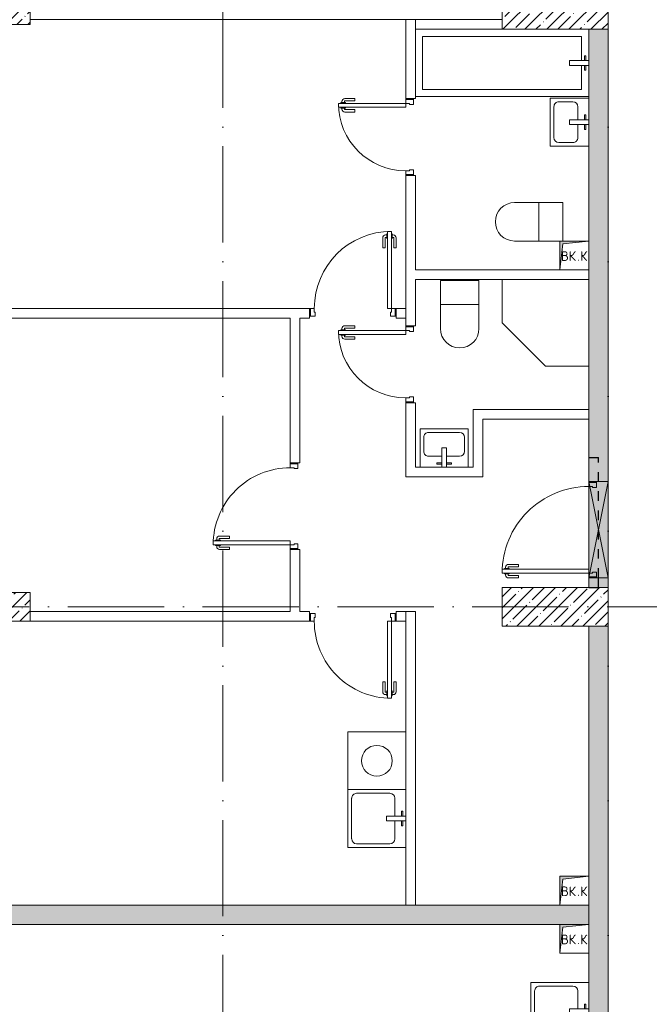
# Model space of a CAD drawing. Header units: millimetres. Extents: x -3267 to 40126, y 29201 to 102288.
# Tile 253 of 256: x 12117 to 18654, y 59889 to 70119. Entities that reach past the tile are written whole.
import ezdxf

# ---------------------------------------------------------------- set-up
doc = ezdxf.new("R2010")
doc.units = ezdxf.units.MM
doc.linetypes.add('3_ Штрих_ 1 х 1 мм', pattern=[200, 100, -100])
doc.linetypes.add('4_ Штрихпунктир_ 10 х 2 мм', pattern=[1400, 1000, -200, 0, -200])
for name, color, linetype, lineweight in [('A-____-NOTE-TEXT', 5, 'Continuous', 5), ('A-DOOR-____-MCUT', 7, 'Continuous', 18), ('A-DOOR-____-OTLN', 7, 'Continuous', 9), ('A-DOOR-FRAM-MCUT', 7, 'Continuous', 18), ('A-GLAZ-____-MCUT', 7, 'Continuous', 9), ('A-GLAZ-____-OTLN', 7, 'Continuous', 9), ('A-WALL-____-PATT', 7, 'Continuous', 9), ('I-WALL-____-MCUT', 7, 'Continuous', 9), ('I-WALL-____-OTLN', 7, 'Continuous', 9), ('M-EQPM-____-OTLN', 7, 'Continuous', 9), ('P-SANR-FIXT-OTLN', 7, 'Continuous', 9), ('S-BEAM-____-OTLN', 7, 'Continuous', 9), ('S-COLS-____-MCUT', 7, 'Continuous', 9), ('S-COLS-____-OTLN', 7, 'Continuous', 9), ('S-GRID-____-OTLN', 7, 'Continuous', 9)]:
    doc.layers.add(name, color=color, linetype=linetype, lineweight=lineweight)
doc.styles.add('GOST Common', font='GOST_Common.ttf', dxfattribs={"height": 100})
pattern_1 = [(135, (150.28, 188.64), (-282.8427, 3e-14), [5, -395]), (135, (174.9, 237.36), (-282.8427, 3e-14), [5, -395]), (135, (211.96, 236.53), (-282.8427, 3e-14), [5, -395]), (135, (114.96, 223.96), (-282.8427, 3e-14), [5, -395]), (135, (77.54, 223.96), (-282.8427, 3e-14), [5, -395]), (135, (57.44, 184.52), (-282.8427, 3e-14), [5, -395]), (135, (66.21, 142.9), (-282.8427, 3e-14), [5, -395]), (135, (107.33, 161), (-282.8427, 3e-14), [5, -395]), (135, (99.08, 130.94), (-282.8427, 3e-14), [5, -395]), (135, (22.6, 136.46), (-282.8427, 3e-14), [5, -395]), (135, (21.16, 168.08), (-282.8427, 3e-14), [5, -395]), (135, (46.13, 96.12), (-282.8427, 3e-14), [5, -395]), (135, (3.54, 74.6), (-282.8427, 3e-14), [5, -395]), (135, (40.3, 47.56), (-282.8427, 3e-14), [5, -395]), (135, (39.77, 18.47), (-282.8427, 3e-14), [5, -395]), (135, (76.94, 37.28), (-282.8427, 3e-14), [5, -395]), (135, (114.18, 62.4), (-282.8427, 3e-14), [5, -395]), (135, (139.87, 90.2), (-282.8427, 3e-14), [5, -395]), (135, (141.44, 15.82), (-282.8427, 3e-14), [5, -395]), (135, (188.69, 26.73), (-282.8427, 3e-14), [5, -395]), (135, (176.14, 51.36), (-282.8427, 3e-14), [5, -395]), (135, (177.03, 0), (-282.8427, 3e-14), [5, -395]), (135, (276.61, 8.22), (-282.8427, 3e-14), [5, -395]), (135, (271.19, 31.72), (-282.8427, 3e-14), [5, -395]), (135, (268.29, 119.65), (-282.8427, 3e-14), [5, -395]), (135, (237.92, 101.95), (-282.8427, 3e-14), [5, -395]), (135, (237.92, 158.27), (-282.8427, 3e-14), [5, -395]), (135, (260.4, 204.35), (-282.8427, 3e-14), [5, -395]), (135, (275.54, 235.4), (-282.8427, 3e-14), [5, -395]), (135, (117.62, 268.96), (-282.8427, 3e-14), [5, -395]), (135, (203.62, 273.83), (-282.8427, 3e-14), [5, -395]), (135, (47.24, 279.3), (-282.8427, 3e-14), [5, -395]), (135, (23.2, 266.16), (-282.8427, 3e-14), [5, -395]), (135, (42.78, 232.52), (-282.8427, 3e-14), [5, -395]), (135, (177.76, 90.57), (-282.8427, 3e-14), [5, -395]), (135, (181.12, 121.8), (-282.8427, 3e-14), [5, -395]), (135, (206.73, 172.06), (-282.8427, 3e-14), [5, -395]), (135, (143.14, 136.62), (-282.8427, 3e-14), [5, -395]), (135, (211.51, 131.86), (-282.8427, 3e-14), [5, -395]), (135, (81.47, 95.1), (-282.8427, 3e-14), [5, -395]), (135, (235.13, 60.46), (-282.8427, 3e-14), [5, -395]), (135, (242.24, 4.89), (-282.8427, 3e-14), [5, -395]), (45, (0, 106.07), (-282.8427, 0), []), (45, (106.07, 0), (-282.8427, 0), []), (45, (176.78, 0), (-282.8427, 0), []), (45, (0, 176.78), (-282.8427, 0), [])]

# ---------------------------------------------------------------- blocks, each defined once
blk = doc.blocks.new('АР_Дверь однопольная - 1000х2100h_900__Вход в кв_EI30-4132959-ВКК_02_К1_З_ЭОМ_кабель_')
at = {"layer": 'A-DOOR-____-MCUT', "color": 253, "lineweight": 13, "true_color": 0xaaaaaa}
for p, q in [((-450, 1000), (-450, 100)), ((-410, 1000), (-450, 1000)), ((-410, 100), (-410, 1000)), ((-450, 100), (-410, 100))]:
    blk.add_line(p, q, dxfattribs=at)
at = {"layer": 'A-DOOR-____-OTLN', "color": 253, "lineweight": 5, "true_color": 0xaaaaaa}
for p, q in [((-500, 830), (-500, 933)), ((-475, 830), (-475, 933)), ((-458, 963), (-470, 963)), ((-458, 938), (-470, 938)), ((-458, 975), (-458, 925)), ((-450, 975), (-458, 975)), ((-458, 925), (-450, 925)), ((-410, 975), (-402, 975)), ((-402, 925), (-410, 925)), ((-402, 975), (-402, 925)), ((-402, 963), (-390, 963)), ((-402, 938), (-390, 938)), ((-385, 830), (-385, 933)), ((-360, 830), (-360, 933)), ((-475, 830), (-500, 830)), ((-385, 830), (-360, 830))]:
    blk.add_line(p, q, dxfattribs=at)
for centre, radius, start, end in [((-470, 933), 30, 90, 180), ((-470, 933), 4.99, 90, 180), ((-450, 100), 900, 360, 90), ((-390, 933), 30, 360, 90), ((-390, 933), 4.99, 360, 90)]:
    blk.add_arc(centre, radius, start, end, dxfattribs=at)
at = {"layer": 'A-DOOR-FRAM-MCUT', "color": 253, "lineweight": 13, "true_color": 0xaaaaaa}
for p, q in [((-490, 100), (-500, 100)), ((-490, 20), (-500, 20)), ((-450, 100), (-490, 100)), ((-490, 100), (-490, 20)), ((-490, 20), (-440, 20)), ((-450, 60), (-450, 100)), ((-440, 60), (-450, 60)), ((-440, 20), (-440, 60)), ((450, 60), (440, 60)), ((440, 60), (440, 20)), ((440, 20), (490, 20)), ((490, 100), (450, 100)), ((450, 100), (450, 60)), ((490, 20), (490, 100)), ((490, 100), (500, 100)), ((490, 20), (500, 20))]:
    blk.add_line(p, q, dxfattribs=at)
blk = doc.blocks.new('АР_Дверь однопольная - 800х2100h_700__Глухая_Су апарт_тип_эт-1417701-ВКК_02_К1_З_ЭОМ_кабель_')
at = {"layer": 'A-DOOR-____-MCUT', "color": 253, "lineweight": 13, "true_color": 0xaaaaaa}
for p, q in [((350, 750), (310, 750)), ((310, 750), (310, 50)), ((350, 50), (350, 750)), ((310, 50), (350, 50))]:
    blk.add_line(p, q, dxfattribs=at)
at = {"layer": 'A-DOOR-____-OTLN', "color": 253, "lineweight": 5, "true_color": 0xaaaaaa}
for p, q in [((302, 725), (302, 675)), ((310, 725), (302, 725)), ((350, 725), (358, 725)), ((358, 725), (358, 675)), ((260, 580), (260, 683)), ((285, 580), (285, 683)), ((302, 713), (290, 713)), ((302, 688), (290, 688)), ((302, 675), (310, 675)), ((358, 675), (350, 675)), ((358, 713), (370, 713)), ((358, 688), (370, 688)), ((375, 580), (375, 683)), ((400, 580), (400, 683)), ((285, 580), (260, 580)), ((375, 580), (400, 580))]:
    blk.add_line(p, q, dxfattribs=at)
for centre, radius, start, end in [((350, 50), 700, 90, 180), ((290, 683), 30, 90, 180), ((290, 683), 4.99, 90, 180), ((370, 683), 30, 0, 90), ((370, 683), 4.99, 0, 90)]:
    blk.add_arc(centre, radius, start, end, dxfattribs=at)
at = {"layer": 'A-DOOR-FRAM-MCUT', "color": 253, "lineweight": 13, "true_color": 0xaaaaaa}
for p, q in [((-390, 50), (-400, 50)), ((-350, 50), (-390, 50)), ((-390, 50), (-390, -30)), ((-350, 10), (-350, 50)), ((-340, 10), (-350, 10)), ((-340, -30), (-340, 10)), ((350, 10), (340, 10)), ((340, 10), (340, -30)), ((390, 50), (350, 50)), ((350, 50), (350, 10)), ((390, -30), (390, 50)), ((390, 50), (400, 50)), ((-390, -30), (-400, -30)), ((-390, -30), (-340, -30)), ((340, -30), (390, -30)), ((390, -30), (400, -30))]:
    blk.add_line(p, q, dxfattribs=at)
blk = doc.blocks.new('АР_Дверь однопольная - 900х2100h_800__Глухая_Межкомнатные апарт_тип_эт-1418795-ВКК_02_К1_З_ЭОМ_кабель_')
at = {"layer": 'A-DOOR-____-MCUT', "color": 253, "lineweight": 13, "true_color": 0xaaaaaa}
for p, q in [((400, 850), (360, 850)), ((360, 850), (360, 50)), ((400, 50), (400, 850)), ((360, 50), (400, 50))]:
    blk.add_line(p, q, dxfattribs=at)
at = {"layer": 'A-DOOR-____-OTLN', "color": 253, "lineweight": 5, "true_color": 0xaaaaaa}
for p, q in [((352, 825), (352, 775)), ((360, 825), (352, 825)), ((400, 825), (408, 825)), ((408, 825), (408, 775)), ((310, 680), (310, 783)), ((335, 680), (335, 783)), ((352, 813), (340, 813)), ((352, 788), (340, 788)), ((352, 775), (360, 775)), ((408, 775), (400, 775)), ((408, 813), (420, 813)), ((408, 788), (420, 788)), ((425, 680), (425, 783)), ((450, 680), (450, 783)), ((335, 680), (310, 680)), ((425, 680), (450, 680))]:
    blk.add_line(p, q, dxfattribs=at)
for centre, radius, start, end in [((400, 50), 800, 90, 180), ((340, 783), 30, 90, 180), ((340, 783), 4.99, 90, 180), ((420, 783), 30, 0, 90), ((420, 783), 4.99, 0, 90)]:
    blk.add_arc(centre, radius, start, end, dxfattribs=at)
at = {"layer": 'A-DOOR-FRAM-MCUT', "color": 253, "lineweight": 13, "true_color": 0xaaaaaa}
for p, q in [((-440, 50), (-450, 50)), ((-400, 50), (-440, 50)), ((-440, 50), (-440, -30)), ((-400, 10), (-400, 50)), ((-390, 10), (-400, 10)), ((-390, -30), (-390, 10)), ((400, 10), (390, 10)), ((390, 10), (390, -30)), ((440, 50), (400, 50)), ((400, 50), (400, 10)), ((440, -30), (440, 50)), ((440, 50), (450, 50)), ((-440, -30), (-450, -30)), ((-440, -30), (-390, -30)), ((390, -30), (440, -30)), ((440, -30), (450, -30))]:
    blk.add_line(p, q, dxfattribs=at)
blk = doc.blocks.new('АР_Дверь однопольная - 900х2100h_800__Глухая_Межкомнатные апарт_тип_эт-1418783-ВКК_02_К1_З_ЭОМ_кабель_')
at = {"layer": 'A-DOOR-____-MCUT', "color": 253, "lineweight": 13, "true_color": 0xaaaaaa}
for p, q in [((-400, 850), (-400, 50)), ((-360, 850), (-400, 850)), ((-360, 50), (-360, 850)), ((-400, 50), (-360, 50))]:
    blk.add_line(p, q, dxfattribs=at)
at = {"layer": 'A-DOOR-____-OTLN', "color": 253, "lineweight": 5, "true_color": 0xaaaaaa}
for p, q in [((-408, 825), (-408, 775)), ((-400, 825), (-408, 825)), ((-360, 825), (-352, 825)), ((-352, 825), (-352, 775)), ((-450, 680), (-450, 783)), ((-425, 680), (-425, 783)), ((-408, 813), (-420, 813)), ((-408, 788), (-420, 788)), ((-408, 775), (-400, 775)), ((-352, 775), (-360, 775)), ((-352, 813), (-340, 813)), ((-352, 788), (-340, 788)), ((-335, 680), (-335, 783)), ((-310, 680), (-310, 783)), ((-425, 680), (-450, 680)), ((-335, 680), (-310, 680))]:
    blk.add_line(p, q, dxfattribs=at)
for centre, radius, start, end in [((-400, 50), 800, 360, 90), ((-420, 783), 30, 90, 180), ((-420, 783), 4.99, 90, 180), ((-340, 783), 30, 360, 90), ((-340, 783), 4.99, 360, 90)]:
    blk.add_arc(centre, radius, start, end, dxfattribs=at)
at = {"layer": 'A-DOOR-FRAM-MCUT', "color": 253, "lineweight": 13, "true_color": 0xaaaaaa}
for p, q in [((-440, 50), (-450, 50)), ((-400, 50), (-440, 50)), ((-440, 50), (-440, -30)), ((-400, 10), (-400, 50)), ((-390, 10), (-400, 10)), ((-390, -30), (-390, 10)), ((400, 10), (390, 10)), ((390, 10), (390, -30)), ((440, 50), (400, 50)), ((400, 50), (400, 10)), ((440, -30), (440, 50)), ((440, 50), (450, 50)), ((-440, -30), (-450, -30)), ((-440, -30), (-390, -30)), ((390, -30), (440, -30)), ((440, -30), (450, -30))]:
    blk.add_line(p, q, dxfattribs=at)
blk = doc.blocks.new('КР_Колонна_ЖБ_Прямоугольная - 300x2400h_B40-V8-ВКК_02_К1_З_ЭОМ_кабель_')
at = {"layer": 'S-COLS-____-OTLN', "lineweight": 5, "true_color": 0xaaaaaa}
h = blk.add_hatch(dxfattribs=at)
h.set_pattern_fill('FP_9', color=253, style=0, pattern_type=2)
h.set_pattern_definition([(315, (-64300, 9300), (114.04925, 114.04925), []), (315, (-64300, 9185.95), (114.04925, 114.04925), [201.613, -40.323, 3.353, -36.97])])
h.paths.add_polyline_path([(-150, 1200), (-150, -1200), (150, -1200), (150, 1200)])
at = {"layer": 'S-COLS-____-MCUT', "color": 253, "lineweight": 5, "true_color": 0xaaaaaa}
for p, q in [((150, 1200), (-150, 1200)), ((-150, 1200), (-150, -1200)), ((150, -1200), (150, 1200)), ((-150, -1200), (150, -1200))]:
    blk.add_line(p, q, dxfattribs=at)
blk = doc.blocks.new('КР_Колонна_ЖБ_Прямоугольная - 300x2400h_B40-V10-ВКК_02_К1_З_ЭОМ_кабель_')
at = {"layer": 'S-COLS-____-OTLN', "lineweight": 5, "true_color": 0xaaaaaa}
h = blk.add_hatch(dxfattribs=at)
h.set_pattern_fill('FP_11', color=253, style=0, pattern_type=2)
h.set_pattern_definition([(315, (-70500, 9300), (114.04925, 114.04925), []), (315, (-70500, 9185.95), (114.04925, 114.04925), [201.613, -40.323, 3.353, -36.97])])
h.paths.add_polyline_path([(-150, 1200), (-150, -1200), (150, -1200), (150, 1200), (29, 1200)])
at = {"layer": 'S-COLS-____-MCUT', "color": 253, "lineweight": 5, "true_color": 0xaaaaaa}
for p, q in [((150, 1200), (-150, 1200)), ((-150, 1200), (-150, -1200)), ((150, -1200), (150, 1200)), ((-150, -1200), (150, -1200))]:
    blk.add_line(p, q, dxfattribs=at)
blk = doc.blocks.new('КР_Колонна_ЖБ_Прямоугольная - 400x1100h_B40-V23-ВКК_02_К1_З_ЭОМ_кабель_')
at = {"layer": 'S-COLS-____-OTLN', "lineweight": 5, "true_color": 0xaaaaaa}
h = blk.add_hatch(dxfattribs=at)
h.set_pattern_fill('FP_24', color=253, style=0, pattern_type=2)
h.set_pattern_definition([(315, (-64300, 15950), (114.04925, 114.04925), []), (315, (-64300, 15835.95), (114.04925, 114.04925), [201.613, -40.323, 3.353, -36.97])])
h.paths.add_polyline_path([(-200, -550), (200, -550), (200, 550), (-200, 550)])
at = {"layer": 'S-COLS-____-MCUT', "color": 253, "lineweight": 5, "true_color": 0xaaaaaa}
for p, q in [((200, 550), (-200, 550)), ((-200, 550), (-200, -550)), ((200, -550), (200, 550)), ((-200, -550), (200, -550))]:
    blk.add_line(p, q, dxfattribs=at)
blk = doc.blocks.new('КР_Колонна_ЖБ_Прямоугольная - 400x1100h_B40-V25-ВКК_02_К1_З_ЭОМ_кабель_')
at = {"layer": 'S-COLS-____-OTLN', "lineweight": 5, "true_color": 0xaaaaaa}
h = blk.add_hatch(dxfattribs=at)
h.set_pattern_fill('FP_26', color=253, style=0, pattern_type=2)
h.set_pattern_definition([(315, (-70500, 15950), (114.04925, 114.04925), []), (315, (-70500, 15835.95), (114.04925, 114.04925), [201.613, -40.323, 3.353, -36.97])])
h.paths.add_polyline_path([(-200, 550), (-200, -550), (200, -550), (200, 550), (29, 550)])
at = {"layer": 'S-COLS-____-MCUT', "color": 253, "lineweight": 5, "true_color": 0xaaaaaa}
for p, q in [((200, 550), (-200, 550)), ((-200, 550), (-200, -550)), ((200, -50), (200, 550)), ((200, -550), (200, -350)), ((-200, -550), (200, -550))]:
    blk.add_line(p, q, dxfattribs=at)
blk = doc.blocks.new('АР_Канал вертикальный прямоугольный - ВК_К-7548682-ВКК_02_К1_З_ЭОМ_кабель_')
at = {"layer": 'M-EQPM-____-OTLN', "lineweight": 5, "true_color": 0xe2e2e2}
blk.add_hatch(color=254, dxfattribs=at).paths.add_polyline_path([(-150, -150), (-120, 120), (150, 150), (-150, 150)])
at = {"layer": 'M-EQPM-____-OTLN', "color": 253, "lineweight": 13, "true_color": 0xaaaaaa}
for p, q in [((150, 150), (-150, 150)), ((-150, 150), (-150, -150)), ((150, 150), (-150, 150)), ((-150, 150), (-150, -150)), ((-150, -150), (-120, 120)), ((-150, -150), (-120, 120)), ((-120, 120), (150, 150)), ((-120, 120), (150, 150)), ((150, -150), (150, 150)), ((-150, -150), (150, -150))]:
    blk.add_line(p, q, dxfattribs=at)
at = {"layer": 'M-EQPM-____-OTLN', "color": 253, "lineweight": 5, "true_color": 0xaaaaaa}
for p, q in [((-150, -150), (-150, 150)), ((-150, 150), (150, 150)), ((150, 150), (150, -150)), ((150, -150), (-150, -150))]:
    blk.add_line(p, q, dxfattribs=at)
blk = doc.blocks.new('A-PLU-toilet-2-2D - L600xW600xH900-V34-ВКК_02_К1_З_ЭОМ_кабель_')
at = {"layer": 'P-SANR-FIXT-OTLN', "color": 253, "lineweight": 5, "true_color": 0xaaaaaa}
for p, q in [((250, 0), (-250, 0)), ((-250, 0), (-250, -400)), ((-250, 0), (-250, -400)), ((250, 0), (-250, 0)), ((0, 0), (0, -400)), ((-250, -400), (250, -400)), ((-250, -400), (250, -400))]:
    blk.add_line(p, q, dxfattribs=at)
blk.add_arc((250, -200), 200, 270, 90, dxfattribs=at)
blk.add_arc((250, -200), 200, 270, 90, dxfattribs=at)
blk = doc.blocks.new('A-PLU-toilet-2-2D - L600xW600xH900-V35-ВКК_02_К1_З_ЭОМ_кабель_')
at = {"layer": 'P-SANR-FIXT-OTLN', "color": 253, "lineweight": 5, "true_color": 0xaaaaaa}
for p, q in [((-250, 0), (-250, -400)), ((-250, 0), (-250, -400)), ((250, 0), (-220, 0)), ((250, 0), (-220, 0)), ((0, 0), (0, -400)), ((-250, -400), (250, -400)), ((-250, -400), (250, -400))]:
    blk.add_line(p, q, dxfattribs=at)
blk.add_arc((250, -200), 200, 270, 90, dxfattribs=at)
blk.add_arc((250, -200), 200, 270, 90, dxfattribs=at)
blk = doc.blocks.new('A-PLU-Bath-2-2D - 700x1800-V44-ВКК_02_К1_З_ЭОМ_кабель_')
at = {"layer": 'P-SANR-FIXT-OTLN', "color": 253, "lineweight": 5, "true_color": 0xaaaaaa}
for p, q in [((-900, 350), (900, 350)), ((900, 350), (-900, 350)), ((825, 275), (-825, 275)), ((-825, 275), (-825, 25)), ((825, -275), (825, 275)), ((-700, 25), (-900, 25)), ((-870, 75), (-855, 75)), ((-870, 25), (-870, 75)), ((-855, 75), (-855, 25)), ((-700, -25), (-700, 25)), ((-900, -25), (-700, -25)), ((-870, -25), (-870, -75)), ((-870, -75), (-855, -75)), ((-855, -75), (-855, -25)), ((-825, -25), (-825, -275)), ((-825, -275), (825, -275)), ((900, -350), (0, -350)), ((0, -350), (900, -350))]:
    blk.add_line(p, q, dxfattribs=at)
blk = doc.blocks.new('A-PLU-Sink-2D - 600 x 600mm-V52-ВКК_02_К1_З_ЭОМ_кабель_')
at = {"layer": 'P-SANR-FIXT-OTLN', "color": 253, "lineweight": 5, "true_color": 0xaaaaaa}
for p, q in [((-284, 302), (-284, -298)), ((-284, -298), (-284, 302)), ((-59, 272), (-59, 257)), ((-9, 272), (-59, 272)), ((-59, 257), (-9, 257)), ((-9, 102), (-9, 302)), ((41, 302), (41, 102)), ((41, 272), (91, 272)), ((91, 257), (41, 257)), ((91, 272), (91, 257)), ((316, -298), (316, 302)), ((316, 302), (316, -298)), ((-246, 137), (-246, -209)), ((-9, 188), (-195, 188)), ((41, 102), (-9, 102)), ((227, 188), (41, 188)), ((278, -209), (278, 137)), ((-284, -298), (316, -298)), ((316, -298), (-284, -298)), ((-195, -260), (227, -260))]:
    blk.add_line(p, q, dxfattribs=at)
for centre, start, end in [((-195, 137), 90, 180), ((227, 137), 360, 90), ((-195, -209), 180, 270), ((227, -209), 270, 0)]:
    blk.add_arc(centre, 50.8, start, end, dxfattribs=at)
blk = doc.blocks.new('A-PLU-Sink-2D - 400 x 500mm-893882-ВКК_02_К1_З_ЭОМ_кабель_')
at = {"layer": 'P-SANR-FIXT-OTLN', "color": 253, "lineweight": 5, "true_color": 0xaaaaaa}
for p, q in [((-234, 202), (-234, -198)), ((-234, -198), (-234, 202)), ((-59, 172), (-59, 157)), ((-9, 172), (-59, 172)), ((-59, 157), (-9, 157)), ((-9, 2), (-9, 202)), ((41, 202), (41, 2)), ((41, 172), (91, 172)), ((91, 157), (41, 157)), ((91, 172), (91, 157)), ((266, -198), (266, 202)), ((266, 202), (266, -198)), ((-196, 37), (-196, -109)), ((-9, 88), (-145, 88)), ((41, 2), (-9, 2)), ((177, 88), (41, 88)), ((228, -109), (228, 37)), ((-234, -198), (266, -198)), ((266, -198), (-234, -198)), ((-145, -160), (177, -160))]:
    blk.add_line(p, q, dxfattribs=at)
for centre, start, end in [((-145, 37), 90, 180), ((177, 37), 360, 90), ((-145, -109), 180, 270), ((177, -109), 270, 0)]:
    blk.add_arc(centre, 50.8, start, end, dxfattribs=at)
blk = doc.blocks.new('A-FUR-Washing-2D - 600x600-V58-ВКК_02_К1_З_ЭОМ_кабель_')
at = {"layer": 'P-SANR-FIXT-OTLN', "color": 253, "lineweight": 5, "true_color": 0xaaaaaa}
for p, q in [((300, 0), (-300, 0)), ((-300, 0), (-300, -600)), ((-300, 0), (-300, -600)), ((300, 0), (-300, 0)), ((-300, -600), (300, -600)), ((-300, -600), (300, -600))]:
    blk.add_line(p, q, dxfattribs=at)
blk.add_circle((0, -300), 160, dxfattribs=at)
blk = doc.blocks.new('A-PLU-Shower_Corner_2D - 900x900-V62-ВКК_02_К1_З_ЭОМ_кабель_')
at = {"layer": 'P-SANR-FIXT-OTLN', "color": 253, "lineweight": 5, "true_color": 0xaaaaaa}
for p, q in [((-900, -450), (-900, 0)), ((-900, 0), (-900, -450)), ((-450, -900), (-900, -450)), ((-450, -900), (-900, -450)), ((0, -900), (-450, -900)), ((-450, -900), (0, -900))]:
    blk.add_line(p, q, dxfattribs=at)
blk = doc.blocks.new('АР_Отверстие прямоугольное - ОВВ-5097059-ВКК_02_К1_З_ЭОМ_кабель_')
at = {"layer": 'A-GLAZ-____-OTLN', "lineweight": 5, "true_color": 0xf0f0f0}
blk.add_hatch(color=7, dxfattribs=at).paths.add_polyline_path([(-375, -100), (625, -100), (625, 100), (-375, 100)])
at = {"layer": 'A-GLAZ-____-MCUT', "color": 253, "lineweight": 5, "true_color": 0xaaaaaa}
for p, q in [((-375, 100), (-375, -100)), ((625, 100), (625, -100))]:
    blk.add_line(p, q, dxfattribs=at)
at = {"layer": 'A-GLAZ-____-OTLN', "color": 253, "lineweight": 5, "true_color": 0xaaaaaa}
for p, q in [((625, 100), (-375, -100)), ((-375, 100), (625, -100))]:
    blk.add_line(p, q, dxfattribs=at)
at = {"layer": 'A-GLAZ-____-OTLN', "color": 253, "lineweight": 13, "true_color": 0xaaaaaa}
for p, q in [((625, 100), (-375, 100)), ((-375, 100), (-375, -100)), ((625, -100), (625, 100)), ((-375, -100), (625, -100))]:
    blk.add_line(p, q, dxfattribs=at)
blk = doc.blocks.new('АР_Перемычка - 200_Уx2_50x5__Оп_100_50x5_-250-5384951-ВКК_02_К1_З_ЭОМ_кабель_')
at = {"layer": 'S-BEAM-____-OTLN', "color": 9, "linetype": '3_ Штрих_ 1 х 1 мм', "lineweight": 25, "true_color": 0xc4c4c4}
for p, q in [((-600, 100), (-600, -100)), ((750, 100), (750, -100)), ((-600, 0), (-500, 0)), ((-500, 0), (500, 0)), ((500, 0), (750, 0))]:
    blk.add_line(p, q, dxfattribs=at)
blk = doc.blocks.new('Наметкина 10_РД_АР_К1_отсоединено_rvt-1-ВКК_02_К1_З_ЭОМ_кабель_')
at = {"layer": 'A-WALL-____-PATT', "lineweight": 5, "true_color": 0xaaaaaa}
h = blk.add_hatch(dxfattribs=at)
h.set_pattern_fill('FP_1', color=253, style=0, pattern_type=2)
h.set_pattern_definition(pattern_1)
h.paths.add_polyline_path([(16500, 64500), (16500, 64600), (16300, 64600), (16300, 64500)])
h.paths.add_polyline_path([(16300, 65600), (16500, 65600), (16500, 70300), (16300, 70300), (16300, 66211)])
h = blk.add_hatch(dxfattribs=at)
h.set_pattern_fill('FP_1', color=253, style=0, pattern_type=2)
h.set_pattern_definition(pattern_1)
h.paths.add_polyline_path([(16500, 58225), (16500, 64100), (16300, 64100), (16300, 58225)])
h = blk.add_hatch(dxfattribs=at)
h.set_pattern_fill('FP_1', color=253, style=0, pattern_type=2)
h.set_pattern_definition(pattern_1)
h.paths.add_polyline_path([(16030, 61000), (16300, 61000), (16300, 61200), (8300, 61200), (8300, 61000), (16000, 61000)])
at = {"layer": 'I-WALL-____-MCUT', "color": 253, "lineweight": 5, "true_color": 0xaaaaaa}
for p, q in [((10500, 70400), (15400, 70400)), ((16300, 70300), (16300, 68100)), ((16500, 65600), (16500, 70300)), ((16300, 67800), (16300, 65600)), ((16300, 65600), (16500, 65600)), ((16500, 64600), (16300, 64600)), ((16300, 64600), (16300, 64500)), ((16500, 64500), (16500, 64600)), ((16300, 64100), (16300, 61500)), ((16500, 58225), (16500, 64100)), ((16000, 61200), (8300, 61200)), ((16300, 61200), (16300, 61000)), ((16300, 61000), (16300, 61200)), ((8300, 61000), (16000, 61000)), ((16300, 60700), (16300, 58225))]:
    blk.add_line(p, q, dxfattribs=at)
at = {"layer": 'I-WALL-____-OTLN', "color": 253, "lineweight": 5, "true_color": 0xaaaaaa}
for p, q in [((14400, 69580), (14400, 70400)), ((14500, 70400), (14500, 69580)), ((14400, 69580), (14500, 69580)), ((14400, 67220), (14400, 68780)), ((14500, 68780), (14400, 68780)), ((14500, 68780), (14500, 67800)), ((14500, 67800), (16000, 67800)), ((14500, 67700), (14500, 67220)), ((16300, 67700), (14500, 67700)), ((8300, 67400), (13400, 67400)), ((13400, 67300), (13400, 67400)), ((14300, 67400), (14400, 67400)), ((14300, 67400), (14300, 67300)), ((14400, 67300), (14400, 67400)), ((13200, 67300), (8300, 67300)), ((13200, 65795), (13200, 67300)), ((13400, 67300), (13300, 67300)), ((13300, 67300), (13300, 65795)), ((14400, 67300), (14300, 67300)), ((14400, 67220), (14500, 67220)), ((14400, 65750), (14400, 66420)), ((14500, 66420), (14400, 66420)), ((14500, 66420), (14500, 65750)), ((15100, 66350), (16300, 66350)), ((15100, 66350), (15100, 66250)), ((15100, 65750), (15100, 66250)), ((15200, 66250), (15200, 65650)), ((16300, 66250), (15200, 66250)), ((13200, 65795), (13300, 65795)), ((14400, 65750), (14400, 65650)), ((14500, 65750), (15100, 65750)), ((15100, 65650), (14400, 65650)), ((15100, 65650), (15200, 65650)), ((13200, 64250), (13200, 64895)), ((13300, 64895), (13200, 64895)), ((13300, 64895), (13300, 64250)), ((10500, 64250), (13200, 64250)), ((13300, 64250), (13400, 64250)), ((13400, 64150), (13400, 64250)), ((14300, 64250), (14400, 64250)), ((14300, 64250), (14300, 64150)), ((14400, 64250), (14400, 64150)), ((14400, 61200), (14400, 64250)), ((14400, 64250), (14500, 64250)), ((14500, 64250), (14500, 61200)), ((13400, 64150), (10500, 64150)), ((14400, 64150), (14300, 64150))]:
    blk.add_line(p, q, dxfattribs=at)
at = {"layer": 'A-DOOR-____-OTLN', "color": 253, "lineweight": 5, "true_color": 0xaaaaaa}
for name, p, rotation in [('АР_Дверь однопольная - 800х2100h_700__Глухая_Су апарт_тип_эт-1417701-ВКК_02_К1_З_ЭОМ_кабель_', (14450, 69180), 89.99999999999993), ('АР_Дверь однопольная - 800х2100h_700__Глухая_Су апарт_тип_эт-1417701-ВКК_02_К1_З_ЭОМ_кабель_', (14450, 66820), 89.99999999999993), ('АР_Дверь однопольная - 900х2100h_800__Глухая_Межкомнатные апарт_тип_эт-1418783-ВКК_02_К1_З_ЭОМ_кабель_', (13250, 65345), 89.99999999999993), ('АР_Дверь однопольная - 1000х2100h_900__Вход в кв_EI30-4132959-ВКК_02_К1_З_ЭОМ_кабель_', (16400, 65100), 89.9999999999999), ('АР_Дверь однопольная - 900х2100h_800__Глухая_Межкомнатные апарт_тип_эт-1418783-ВКК_02_К1_З_ЭОМ_кабель_', (13850, 64200), 180)]:
    blk.add_blockref(name, p, dxfattribs=dict(at, rotation=rotation))
blk.add_blockref('АР_Дверь однопольная - 900х2100h_800__Глухая_Межкомнатные апарт_тип_эт-1418795-ВКК_02_К1_З_ЭОМ_кабель_', (13850, 67350), dxfattribs=at)
at = {"layer": 'A-GLAZ-____-OTLN', "color": 253, "lineweight": 5, "true_color": 0xaaaaaa, "rotation": 89.9999999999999}
blk.add_blockref('АР_Отверстие прямоугольное - ОВВ-5097059-ВКК_02_К1_З_ЭОМ_кабель_', (16400, 64975), dxfattribs=at)
at = {"layer": 'M-EQPM-____-OTLN', "color": 253, "lineweight": 5, "true_color": 0xaaaaaa}
for p in [(16150, 67950), (16150, 61350), (16150, 60850)]:
    blk.add_blockref('АР_Канал вертикальный прямоугольный - ВК_К-7548682-ВКК_02_К1_З_ЭОМ_кабель_', p, dxfattribs=at)
at = {"layer": 'P-SANR-FIXT-OTLN', "color": 253, "lineweight": 5, "true_color": 0xaaaaaa}
for name, p, rotation in [('A-PLU-Bath-2-2D - 700x1800-V44-ВКК_02_К1_З_ЭОМ_кабель_', (15400, 69950), 180), ('A-PLU-Sink-2D - 400 x 500mm-893882-ВКК_02_К1_З_ЭОМ_кабель_', (16098, 69351), 269.9999999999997), ('A-PLU-toilet-2-2D - L600xW600xH900-V35-ВКК_02_К1_З_ЭОМ_кабель_', (15780, 68100), 180), ('A-PLU-toilet-2-2D - L600xW600xH900-V34-ВКК_02_К1_З_ЭОМ_кабель_', (15160, 67440), 269.9999999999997), ('A-PLU-Sink-2D - 400 x 500mm-893882-ВКК_02_К1_З_ЭОМ_кабель_', (14814, 65952), 180), ('A-PLU-Sink-2D - 600 x 600mm-V52-ВКК_02_К1_З_ЭОМ_кабель_', (14098, 62116), 269.999999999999), ('A-PLU-Sink-2D - 600 x 600mm-V52-ВКК_02_К1_З_ЭОМ_кабель_', (15998, 60113), 269.999999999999)]:
    blk.add_blockref(name, p, dxfattribs=dict(at, rotation=rotation))
for name, p in [('A-PLU-Shower_Corner_2D - 900x900-V62-ВКК_02_К1_З_ЭОМ_кабель_', (16300, 67700)), ('A-FUR-Washing-2D - 600x600-V58-ВКК_02_К1_З_ЭОМ_кабель_', (14100, 63000))]:
    blk.add_blockref(name, p, dxfattribs=at)
at = {"layer": 'S-BEAM-____-OTLN', "color": 253, "lineweight": 5, "true_color": 0xaaaaaa, "rotation": 89.9999999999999}
blk.add_blockref('АР_Перемычка - 200_Уx2_50x5__Оп_100_50x5_-250-5384951-ВКК_02_К1_З_ЭОМ_кабель_', (16400, 65100), dxfattribs=at)
at = {"layer": 'S-COLS-____-OTLN', "color": 253, "lineweight": 5, "true_color": 0xaaaaaa, "rotation": 89.9999999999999}
for name, p in [('КР_Колонна_ЖБ_Прямоугольная - 400x1100h_B40-V25-ВКК_02_К1_З_ЭОМ_кабель_', (15950, 70500)), ('КР_Колонна_ЖБ_Прямоугольная - 300x2400h_B40-V10-ВКК_02_К1_З_ЭОМ_кабель_', (9300, 70500)), ('КР_Колонна_ЖБ_Прямоугольная - 300x2400h_B40-V8-ВКК_02_К1_З_ЭОМ_кабель_', (9300, 64300)), ('КР_Колонна_ЖБ_Прямоугольная - 400x1100h_B40-V23-ВКК_02_К1_З_ЭОМ_кабель_', (15950, 64300))]:
    blk.add_blockref(name, p, dxfattribs=at)
at = {"layer": 'A-____-NOTE-TEXT', "color": 253, "lineweight": 5, "true_color": 0xaaaaaa, "char_height": 100, "attachment_point": 1, "style": 'GOST Common'}
for s, insert, width in [('ВК', (16012, 67994), 200.42), ('\\fGOST Common|b0|i0|c204|p34|;К', (16211, 67994), 96.2), ('\\fGOST Common|b0|i0|c204|p34|;.', (16178, 67994), 40.08), ('ВК', (16012, 61394), 200.42), ('\\fGOST Common|b0|i0|c204|p34|;К', (16211, 61394), 96.2), ('\\fGOST Common|b0|i0|c204|p34|;.', (16178, 61394), 40.08), ('ВК', (16012, 60894), 200.42), ('\\fGOST Common|b0|i0|c204|p34|;К', (16211, 60894), 96.2), ('\\fGOST Common|b0|i0|c204|p34|;.', (16178, 60894), 40.08)]:
    blk.add_mtext(s, dxfattribs=dict(at, insert=insert, width=width))

msp = doc.modelspace()

# ---------------------------------------------------------------- linework, layer by layer
at = {"layer": 'S-GRID-____-OTLN', "color": 253, "linetype": '4_ Штрихпунктир_ 10 х 2 мм', "true_color": 0xaaaaaa}
for p, q in [((14226, 30001), (14226, 101488)), ((18226, 30001), (18226, 101488)), ((38818, 64019), (-2467, 64019))]:
    msp.add_line(p, q, dxfattribs=at)

# ---------------------------------------------------------------- block references
at = {"lineweight": 5}
msp.add_blockref('Наметкина 10_РД_АР_К1_отсоединено_rvt-1-ВКК_02_К1_З_ЭОМ_кабель_', (1726, -281), dxfattribs=at)

doc.saveas('drawing.dxf')
